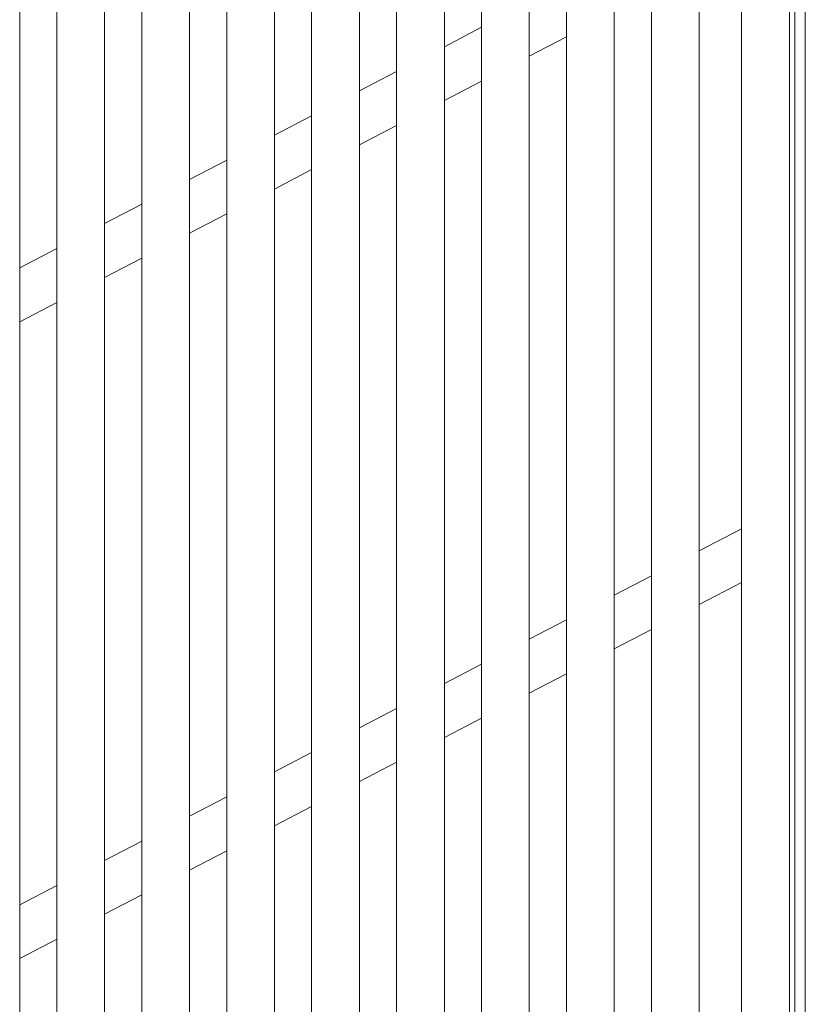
# Model space of a CAD drawing. Header units: millimetres. Extents: x -65 to 293624, y -1905 to 31061.
# Tile 211 of 256: x 114632 to 115372, y 21554 to 22481. Entities that reach past the tile are written whole.
import ezdxf

# ---------------------------------------------------------------- set-up
doc = ezdxf.new("R2010")
doc.units = ezdxf.units.MM
doc.header["$MEASUREMENT"] = 0
for name, color, linetype in [('1245 Sisehoovi varjestus.AR', 7, 'Continuous'), ('1248 Vihmaveetorud.AR', 7, 'Continuous'), ('1253 Terrassipostid.AR', 7, 'Continuous')]:
    doc.layers.add(name, color=color, linetype=linetype)

# ---------------------------------------------------------------- blocks, each defined once
blk = doc.blocks.new('Section Element_1061_3', base_point=(20443.11, 12361.43))
at = {"layer": '1253 Terrassipostid.AR', "color": 7, "linetype": 'Continuous', "lineweight": 13}
blk.add_line((115356.87, 17369.23), (115356.87, 23067.12), dxfattribs=at)
blk = doc.blocks.new('Section Element_1331_3', base_point=(20443.11, 12361.43))
at = {"layer": '1248 Vihmaveetorud.AR', "color": 7, "linetype": 'Continuous', "lineweight": 13}
for p, q in [((115361.87, 12513.03), (115361.87, 23117.59)), ((115371.87, 12513.48), (115371.87, 23119.14))]:
    blk.add_line(p, q, dxfattribs=at)
blk = doc.blocks.new('Section Element_1751_3', base_point=(20443.11, 12361.43))
at = {"layer": '1245 Sisehoovi varjestus.AR', "color": 7, "linetype": 'Continuous', "lineweight": 13}
blk.add_line((114631.88, 20461.32), (114631.88, 22955.27), dxfattribs=at)
blk = doc.blocks.new('Section Element_1752_3', base_point=(20443.11, 12361.43))
at = {"layer": '1245 Sisehoovi varjestus.AR', "color": 7, "linetype": 'Continuous', "lineweight": 13}
for p, q in [((114666.88, 20503), (114666.88, 22960.67)), ((114711.88, 20503), (114711.88, 22967.62))]:
    blk.add_line(p, q, dxfattribs=at)
blk = doc.blocks.new('Section Element_1753_3', base_point=(20443.11, 12361.43))
at = {"layer": '1245 Sisehoovi varjestus.AR', "color": 7, "linetype": 'Continuous', "lineweight": 13}
for p, q in [((114791.88, 20544.68), (114791.88, 22979.96)), ((114746.88, 20544.68), (114746.88, 22973.02))]:
    blk.add_line(p, q, dxfattribs=at)
blk = doc.blocks.new('Section Element_1754_3', base_point=(20443.11, 12361.43))
at = {"layer": '1245 Sisehoovi varjestus.AR', "color": 7, "linetype": 'Continuous', "lineweight": 13}
for p, q in [((114871.88, 20586.36), (114871.88, 22992.3)), ((114826.88, 20586.36), (114826.88, 22985.36))]:
    blk.add_line(p, q, dxfattribs=at)
blk = doc.blocks.new('Section Element_1755_3', base_point=(20443.11, 12361.43))
at = {"layer": '1245 Sisehoovi varjestus.AR', "color": 7, "linetype": 'Continuous', "lineweight": 13}
for p, q in [((114906.88, 20628.04), (114906.88, 22997.7)), ((114951.88, 20628.04), (114951.88, 23004.64))]:
    blk.add_line(p, q, dxfattribs=at)
blk = doc.blocks.new('Section Element_1756_3', base_point=(20443.11, 12361.43))
at = {"layer": '1245 Sisehoovi varjestus.AR', "color": 7, "linetype": 'Continuous', "lineweight": 13}
for p, q in [((115031.88, 20669.72), (115031.88, 23016.99)), ((114986.88, 20669.72), (114986.88, 23010.04))]:
    blk.add_line(p, q, dxfattribs=at)
blk = doc.blocks.new('Section Element_1757_3', base_point=(20443.11, 12361.43))
at = {"layer": '1245 Sisehoovi varjestus.AR', "color": 7, "linetype": 'Continuous', "lineweight": 13}
for p, q in [((115111.88, 20711.4), (115111.88, 23029.33)), ((115066.88, 20711.4), (115066.88, 23022.38))]:
    blk.add_line(p, q, dxfattribs=at)
blk = doc.blocks.new('Section Element_1758_3', base_point=(20443.11, 12361.43))
at = {"layer": '1245 Sisehoovi varjestus.AR', "color": 7, "linetype": 'Continuous', "lineweight": 13}
for p, q in [((115146.88, 20753.09), (115146.88, 23034.73)), ((115191.88, 20753.09), (115191.88, 23041.67))]:
    blk.add_line(p, q, dxfattribs=at)
blk = doc.blocks.new('Section Element_1759_3', base_point=(20443.11, 12361.43))
at = {"layer": '1245 Sisehoovi varjestus.AR', "color": 7, "linetype": 'Continuous', "lineweight": 13}
for p, q in [((115271.88, 20794.77), (115271.88, 23054.01)), ((115226.88, 20794.77), (115226.88, 23047.07))]:
    blk.add_line(p, q, dxfattribs=at)
blk = doc.blocks.new('Section Element_1913_3', base_point=(20443.11, 12361.43))
at = {"layer": '1245 Sisehoovi varjestus.AR', "color": 7, "linetype": 'Continuous', "lineweight": 13}
for p, q in [((115311.88, 22001.81), (115271.88, 21980.97)), ((115226.88, 21957.53), (115191.88, 21939.29)), ((115311.88, 21951.07), (115271.88, 21930.23)), ((115146.88, 21915.85), (115111.88, 21897.61)), ((115226.88, 21906.79), (115191.88, 21888.55)), ((115066.88, 21874.16), (115031.88, 21855.93)), ((115146.88, 21865.1), (115111.88, 21846.87)), ((114986.88, 21832.48), (114951.88, 21814.25)), ((115066.88, 21823.42), (115031.88, 21805.19)), ((114906.88, 21790.8), (114871.88, 21772.57)), ((114986.88, 21781.74), (114951.88, 21763.51)), ((114826.88, 21749.12), (114791.88, 21730.88)), ((114906.88, 21740.06), (114871.88, 21721.82)), ((114746.88, 21707.44), (114711.88, 21689.2)), ((114826.88, 21698.38), (114791.88, 21680.14)), ((114666.88, 21665.76), (114631.88, 21647.52)), ((114746.88, 21656.7), (114711.88, 21638.46)), ((114666.88, 21615.02), (114631.88, 21596.78))]:
    blk.add_line(p, q, dxfattribs=at)
blk = doc.blocks.new('Section Element_1917_3', base_point=(20443.11, 12361.43))
at = {"layer": '1245 Sisehoovi varjestus.AR', "color": 7, "linetype": 'Continuous', "lineweight": 13}
for p, q in [((115066.88, 22474.16), (115031.88, 22455.93)), ((115146.88, 22465.1), (115111.88, 22446.87)), ((114986.88, 22432.48), (114951.88, 22414.25)), ((115066.88, 22423.42), (115031.88, 22405.19)), ((114906.88, 22390.8), (114871.88, 22372.57)), ((114986.88, 22381.74), (114951.88, 22363.51)), ((114826.88, 22349.12), (114791.88, 22330.88)), ((114906.88, 22340.06), (114871.88, 22321.82)), ((114746.88, 22307.44), (114711.88, 22289.2)), ((114826.88, 22298.38), (114791.88, 22280.14)), ((114666.88, 22265.76), (114631.88, 22247.52)), ((114746.88, 22256.7), (114711.88, 22238.46)), ((114666.88, 22215.02), (114631.88, 22196.78))]:
    blk.add_line(p, q, dxfattribs=at)
blk = doc.blocks.new('Section Element_3054_3', base_point=(20443.11, 12361.43))
at = {"layer": '1245 Sisehoovi varjestus.AR', "color": 7, "linetype": 'Continuous', "lineweight": 13}
blk.add_line((115311.88, 20839.05), (115311.88, 23060.18), dxfattribs=at)

msp = doc.modelspace()

# ---------------------------------------------------------------- block references
at = {"layer": '1245 Sisehoovi varjestus.AR', "lineweight": 0}
for name in ['Section Element_1759_3', 'Section Element_3054_3', 'Section Element_1758_3', 'Section Element_1757_3', 'Section Element_1756_3', 'Section Element_1755_3', 'Section Element_1754_3', 'Section Element_1753_3', 'Section Element_1752_3', 'Section Element_1751_3', 'Section Element_1917_3', 'Section Element_1913_3']:
    msp.add_blockref(name, (20443.11, 12361.43), dxfattribs=at)
at = {"layer": '1248 Vihmaveetorud.AR', "lineweight": 0}
msp.add_blockref('Section Element_1331_3', (20443.11, 12361.43), dxfattribs=at)
at = {"layer": '1253 Terrassipostid.AR', "lineweight": 0}
msp.add_blockref('Section Element_1061_3', (20443.11, 12361.43), dxfattribs=at)

doc.saveas('drawing.dxf')
